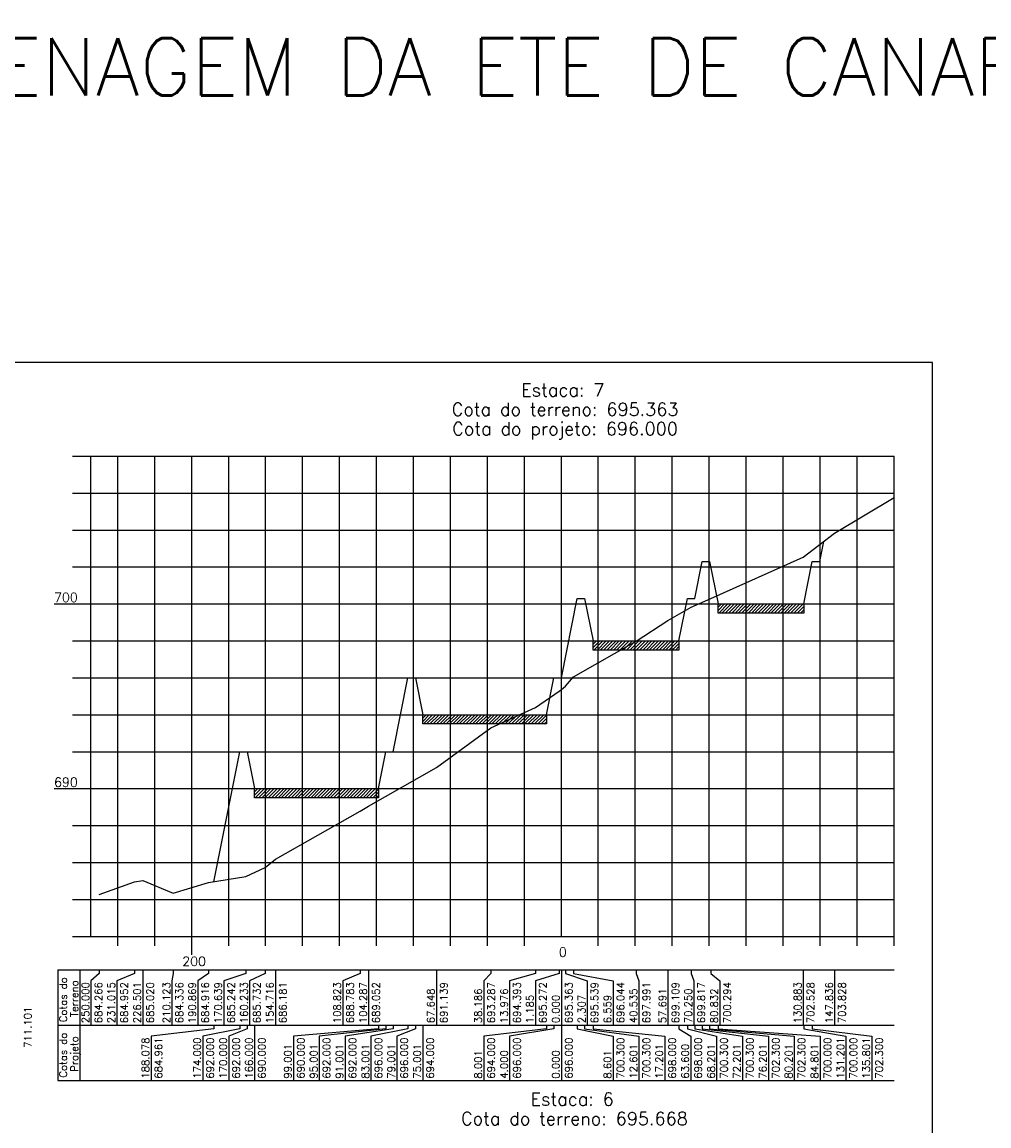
# Model space of a CAD drawing. Header units: inches. Extents: x 380 to 1905, y 2990 to 3656.
# Tile 6 of 9: x 940 to 1201, y 3357 to 3656. Entities that reach past the tile are written whole.
import ezdxf

# ---------------------------------------------------------------- set-up
doc = ezdxf.new("R2010")
doc.units = ezdxf.units.IN
doc.header["$MEASUREMENT"] = 0
doc.linetypes.add('CONTINUO', pattern=[0])
for name, color, linetype in [('PROJETO', 104, 'Continuous'), ('SELO', 202, 'Continuous'), ('TERRENO', 22, 'Continuous'), ('TG', 7, 'CONTINUO'), ('Vp', 2, 'Continuous')]:
    doc.layers.add(name, color=color, linetype=linetype)
doc.styles.add('SIMPLEX', font='simplex', dxfattribs={"height": 0.2})

msp = doc.modelspace()

# ---------------------------------------------------------------- hatches: boundary and pattern name
at = {"layer": 'SELO'}
h = msp.add_hatch(dxfattribs=at)
h.set_pattern_fill('ANSI31', color=256, scale=5, style=0)
h.set_pattern_definition([(45, (-1686.8054, 3402.0448), (-0.44194174, 0.44194174), [])])
h.paths.add_polyline_path([(1128.2, 3498.24), (1151.4, 3498.24), (1151.4, 3495.74), (1128.2, 3495.74)])
h = msp.add_hatch(dxfattribs=at)
h.set_pattern_fill('ANSI31', color=256, scale=5, style=0)
h.set_pattern_definition([(45, (-1720.6054, 3392.0448), (-0.44194174, 0.44194174), [])])
h.paths.add_polyline_path([(1094.4, 3488.24), (1117.6, 3488.24), (1117.6, 3485.74), (1094.4, 3485.74)])
h = msp.add_hatch(dxfattribs=at)
h.set_pattern_fill('ANSI31', color=256, scale=5, style=0)
h.set_pattern_definition([(45, (-1766.7059, 3372.0448), (-0.44194174, 0.44194174), [])])
h.paths.add_polyline_path([(1048.3, 3468.24), (1081.8, 3468.24), (1081.8, 3465.75), (1048.3, 3465.74)])
h = msp.add_hatch(dxfattribs=at)
h.set_pattern_fill('ANSI31', color=256, scale=5, style=0)
h.set_pattern_definition([(45, (-1812.2059, 3352.0448), (-0.44194174, 0.44194174), [])])
h.paths.add_polyline_path([(1002.8, 3448.24), (1036.3, 3448.24), (1036.3, 3445.75), (1002.8, 3445.74)])

# ---------------------------------------------------------------- linework, layer by layer
at = {"layer": 'PROJETO', "flags": 128}
msp.add_lwpolyline([(991.76, 3423.05), (998.8, 3458.24), (998.8, 3458.24), (1000.8, 3458.24), (1002.8, 3448.24), (1036.3, 3448.24), (1038.3, 3458.24), (1040.3, 3458.24), (1044.3, 3478.24), (1046.3, 3478.24), (1048.3, 3468.24), (1081.8, 3468.24), (1083.8, 3478.24), (1085.8, 3478.24), (1085.8, 3478.24), (1085.8, 3478.24), (1090.1, 3499.74), (1092.1, 3499.74), (1094.4, 3488.24), (1117.6, 3488.24), (1119.9, 3499.74), (1121.9, 3499.74), (1123.9, 3509.74), (1125.9, 3509.74), (1128.2, 3498.24), (1151.4, 3498.24), (1153.7, 3509.74), (1155.7, 3509.74), (1155.7, 3509.74), (1156.78, 3515.13)], dxfattribs=at)
at = {"layer": 'SELO'}
for points in [[(1128.2, 3498.24), (1151.4, 3498.24), (1151.4, 3495.74), (1128.2, 3495.74)], [(1094.4, 3488.24), (1117.6, 3488.24), (1117.6, 3485.74), (1094.4, 3485.74)], [(1048.3, 3468.24), (1081.8, 3468.24), (1081.8, 3465.75), (1048.3, 3465.74)], [(1002.8, 3448.24), (1036.3, 3448.24), (1036.3, 3445.75), (1002.8, 3445.74)]]:
    msp.add_lwpolyline(points, close=True, dxfattribs=at)
at = {"layer": 'TERRENO', "flags": 128}
msp.add_lwpolyline([(960.8, 3419.57), (970.3, 3423), (972.55, 3423.34), (980.74, 3419.92), (990.37, 3422.82), (1000.48, 3424.45), (1005.69, 3426.9), (1008.45, 3429.15), (1031.39, 3442.16), (1033.66, 3443.5), (1051.98, 3453.94), (1066.71, 3464.68), (1078.82, 3470.21), (1085.21, 3474.6), (1085.8, 3475.06), (1086.96, 3475.94), (1089.08, 3478.46), (1106.07, 3488.2), (1114.65, 3493.79), (1120.93, 3497.33), (1126.22, 3499.71), (1151.24, 3510.88), (1159.72, 3517.38), (1175.8, 3527.08)], dxfattribs=at)
at = {"layer": 'TG', "color": 4, "linetype": 'CONTINUO', "flags": 128}
for points in [[(953.55, 3538.24), (958.55, 3538.24)], [(958.55, 3408.24), (958.55, 3538.24)], [(1085.8, 3408.24), (1085.8, 3538.24)], [(953.55, 3528.24), (958.55, 3528.24)], [(953.55, 3518.24), (958.55, 3518.24)], [(953.55, 3508.24), (958.55, 3508.24)], [(948.55, 3498.24), (958.55, 3498.24)], [(953.55, 3488.24), (958.55, 3488.24)], [(953.55, 3478.24), (958.55, 3478.24)], [(953.55, 3468.24), (958.55, 3468.24)], [(953.55, 3458.24), (958.55, 3458.24)], [(948.55, 3448.24), (958.55, 3448.24)], [(953.55, 3438.24), (958.55, 3438.24)], [(953.55, 3428.24), (958.55, 3428.24)], [(953.55, 3418.24), (958.55, 3418.24)], [(953.55, 3408.24), (958.55, 3408.24)], [(958.55, 3408.24), (1175.8, 3408.24)], [(965.8, 3405.74), (965.8, 3408.24)], [(975.8, 3405.74), (975.8, 3408.24)], [(985.8, 3403.24), (985.8, 3408.24)], [(995.8, 3405.74), (995.8, 3408.24)], [(1005.8, 3405.74), (1005.8, 3408.24)], [(1015.8, 3405.74), (1015.8, 3408.24)], [(1025.8, 3405.74), (1025.8, 3408.24)], [(1035.8, 3405.74), (1035.8, 3408.24)], [(1045.8, 3405.74), (1045.8, 3408.24)], [(1055.8, 3405.74), (1055.8, 3408.24)], [(1065.8, 3405.74), (1065.8, 3408.24)], [(1075.8, 3405.74), (1075.8, 3408.24)], [(1095.8, 3405.74), (1095.8, 3408.24)], [(1105.8, 3405.74), (1105.8, 3408.24)], [(1115.8, 3405.74), (1115.8, 3408.24)], [(1125.8, 3405.74), (1125.8, 3408.24)], [(1135.8, 3405.74), (1135.8, 3408.24)], [(1145.8, 3405.74), (1145.8, 3408.24)], [(1155.8, 3405.74), (1155.8, 3408.24)], [(1165.8, 3405.74), (1165.8, 3408.24)], [(1175.8, 3405.74), (1175.8, 3408.24)]]:
    msp.add_lwpolyline(points, dxfattribs=at)
at = {"layer": 'TG', "color": 7, "linetype": 'CONTINUO', "flags": 128}
for points in [[(958.55, 3538.24), (1175.8, 3538.24)], [(965.8, 3408.24), (965.8, 3538.24)], [(975.8, 3408.24), (975.8, 3538.24)], [(985.8, 3408.24), (985.8, 3538.24)], [(995.8, 3408.24), (995.8, 3538.24)], [(1005.8, 3408.24), (1005.8, 3538.24)], [(1015.8, 3408.24), (1015.8, 3538.24)], [(1025.8, 3408.24), (1025.8, 3538.24)], [(1035.8, 3408.24), (1035.8, 3538.24)], [(1045.8, 3408.24), (1045.8, 3538.24)], [(1055.8, 3408.24), (1055.8, 3538.24)], [(1065.8, 3408.24), (1065.8, 3538.24)], [(1075.8, 3408.24), (1075.8, 3538.24)], [(1095.8, 3408.24), (1095.8, 3538.24)], [(1105.8, 3408.24), (1105.8, 3538.24)], [(1115.8, 3408.24), (1115.8, 3538.24)], [(1125.8, 3408.24), (1125.8, 3538.24)], [(1135.8, 3408.24), (1135.8, 3538.24)], [(1145.8, 3408.24), (1145.8, 3538.24)], [(1155.8, 3408.24), (1155.8, 3538.24)], [(1165.8, 3408.24), (1165.8, 3538.24)], [(1175.8, 3408.24), (1175.8, 3538.24)], [(958.55, 3528.24), (1175.8, 3528.24)], [(958.55, 3518.24), (1175.8, 3518.24)], [(958.55, 3508.24), (1175.8, 3508.24)], [(958.55, 3498.24), (1175.8, 3498.24)], [(958.55, 3488.24), (1175.8, 3488.24)], [(958.55, 3478.24), (1175.8, 3478.24)], [(958.55, 3468.24), (1175.8, 3468.24)], [(958.55, 3458.24), (1175.8, 3458.24)], [(958.55, 3448.24), (1175.8, 3448.24)], [(958.55, 3438.24), (1175.8, 3438.24)], [(958.55, 3428.24), (1175.8, 3428.24)], [(958.55, 3418.24), (1175.8, 3418.24)], [(949.55, 3399.24), (1175.8, 3399.24)], [(949.55, 3399.24), (949.55, 3384.24)], [(955.55, 3399.24), (955.55, 3384.24)], [(960.8, 3398.24), (958.55, 3396.24)], [(960.8, 3399.24), (960.8, 3398.24)], [(970.3, 3398.24), (965.55, 3396.24)], [(970.3, 3399.24), (970.3, 3398.24)], [(972.55, 3399.24), (972.55, 3384.24)], [(980.74, 3398.24), (980.45, 3396.24)], [(980.74, 3399.24), (980.74, 3398.24)], [(990.37, 3398.24), (987.45, 3396.24)], [(990.37, 3399.24), (990.37, 3398.24)], [(1000.48, 3398.24), (994.45, 3396.24)], [(1000.48, 3399.24), (1000.48, 3398.24)], [(1005.69, 3398.24), (1001.45, 3396.24)], [(1005.69, 3399.24), (1005.69, 3398.24)], [(1008.45, 3399.24), (1008.45, 3384.24)], [(1031.39, 3398.24), (1026.66, 3396.24)], [(1031.39, 3399.24), (1031.39, 3398.24)], [(1033.66, 3399.24), (1033.66, 3384.24)], [(1051.98, 3399.24), (1051.98, 3384.24)], [(1066.71, 3398.24), (1064.8, 3396.24)], [(1066.71, 3399.24), (1066.71, 3398.24)], [(1078.82, 3398.24), (1071.8, 3396.24)], [(1085.21, 3398.24), (1078.8, 3396.24)], [(1078.82, 3399.24), (1078.82, 3398.24)], [(1085.21, 3399.24), (1085.21, 3398.24)], [(1085.8, 3399.24), (1085.8, 3384.24)], [(1086.96, 3399.24), (1086.96, 3398.24)], [(1086.96, 3398.24), (1092.8, 3396.24)], [(1089.08, 3399.24), (1089.08, 3398.24)], [(1089.08, 3398.24), (1099.8, 3396.24)], [(1106.07, 3399.24), (1106.07, 3398.24)], [(1106.07, 3398.24), (1106.8, 3396.24)], [(1114.65, 3399.24), (1114.65, 3384.24)], [(1120.93, 3399.24), (1120.93, 3398.24)], [(1120.93, 3398.24), (1121.65, 3396.24)], [(1126.22, 3399.24), (1126.22, 3398.24)], [(1126.22, 3398.24), (1128.65, 3396.24)], [(1151.24, 3399.24), (1151.24, 3384.24)], [(1159.72, 3399.24), (1159.72, 3384.24)], [(958.55, 3396.24), (958.55, 3384.24)], [(965.55, 3396.24), (965.55, 3384.24)], [(980.45, 3396.24), (980.45, 3384.24)], [(987.45, 3396.24), (987.45, 3384.24)], [(994.45, 3396.24), (994.45, 3384.24)], [(1001.45, 3396.24), (1001.45, 3384.24)], [(1026.66, 3396.24), (1026.66, 3384.24)], [(1064.8, 3396.24), (1064.8, 3384.24)], [(1071.8, 3396.24), (1071.8, 3384.24)], [(1078.8, 3396.24), (1078.8, 3384.24)], [(1092.8, 3396.24), (1092.8, 3384.24)], [(1099.8, 3396.24), (1099.8, 3384.24)], [(1106.8, 3396.24), (1106.8, 3384.24)], [(1121.65, 3396.24), (1121.65, 3384.24)], [(1128.65, 3396.24), (1128.65, 3384.24)], [(949.55, 3384.24), (1175.8, 3384.24)], [(949.55, 3384.24), (949.55, 3369.24)], [(955.55, 3384.24), (955.55, 3369.24)], [(991.76, 3383.24), (974.8, 3381.24)], [(998.8, 3383.24), (988.8, 3381.24)], [(991.76, 3384.24), (991.76, 3383.24)], [(1000.8, 3383.24), (995.8, 3381.24)], [(998.8, 3384.24), (998.8, 3383.24)], [(998.8, 3384.24), (998.8, 3383.24)], [(1000.8, 3384.24), (1000.8, 3383.24)], [(1002.8, 3384.24), (1002.8, 3369.24)], [(1036.3, 3383.24), (1013.3, 3381.24)], [(1038.3, 3383.24), (1020.3, 3381.24)], [(1040.3, 3383.24), (1027.3, 3381.24)], [(1044.3, 3383.24), (1034.3, 3381.24)], [(1036.3, 3384.24), (1036.3, 3383.24)], [(1038.3, 3384.24), (1038.3, 3383.24)], [(1040.3, 3384.24), (1040.3, 3383.24)], [(1046.3, 3383.24), (1041.3, 3381.24)], [(1044.3, 3384.24), (1044.3, 3383.24)], [(1046.3, 3384.24), (1046.3, 3383.24)], [(1048.3, 3384.24), (1048.3, 3369.24)], [(1081.8, 3383.24), (1064.8, 3381.24)], [(1083.8, 3383.24), (1071.8, 3381.24)], [(1081.8, 3384.24), (1081.8, 3383.24)], [(1083.8, 3384.24), (1083.8, 3383.24)], [(1085.8, 3384.24), (1085.8, 3369.24)], [(1085.8, 3384.24), (1085.8, 3383.24)], [(1085.8, 3384.24), (1085.8, 3383.24)], [(1090.1, 3384.24), (1090.1, 3383.24)], [(1090.1, 3383.24), (1099.8, 3381.24)], [(1092.1, 3384.24), (1092.1, 3383.24)], [(1092.1, 3383.24), (1106.8, 3381.24)], [(1094.4, 3384.24), (1094.4, 3383.24)], [(1094.4, 3383.24), (1113.8, 3381.24)], [(1117.6, 3384.24), (1117.6, 3383.24)], [(1117.6, 3383.24), (1120.8, 3381.24)], [(1119.9, 3384.24), (1119.9, 3383.24)], [(1119.9, 3383.24), (1127.8, 3381.24)], [(1121.9, 3384.24), (1121.9, 3383.24)], [(1121.9, 3383.24), (1134.8, 3381.24)], [(1123.9, 3384.24), (1123.9, 3383.24)], [(1123.9, 3383.24), (1141.8, 3381.24)], [(1125.9, 3384.24), (1125.9, 3383.24)], [(1125.9, 3383.24), (1148.8, 3381.24)], [(1128.2, 3384.24), (1128.2, 3383.24)], [(1128.2, 3383.24), (1155.8, 3381.24)], [(1151.4, 3384.24), (1151.4, 3383.24)], [(1151.4, 3383.24), (1162.8, 3381.24)], [(1153.7, 3384.24), (1153.7, 3383.24)], [(1153.7, 3383.24), (1169.8, 3381.24)], [(974.8, 3381.24), (974.8, 3369.24)], [(988.8, 3381.24), (988.8, 3369.24)], [(995.8, 3381.24), (995.8, 3369.24)], [(1013.3, 3381.24), (1013.3, 3369.24)], [(1020.3, 3381.24), (1020.3, 3369.24)], [(1027.3, 3381.24), (1027.3, 3369.24)], [(1034.3, 3381.24), (1034.3, 3369.24)], [(1041.3, 3381.24), (1041.3, 3369.24)], [(1064.8, 3381.24), (1064.8, 3369.24)], [(1071.8, 3381.24), (1071.8, 3369.24)], [(1099.8, 3381.24), (1099.8, 3369.24)], [(1106.8, 3381.24), (1106.8, 3369.24)], [(1113.8, 3381.24), (1113.8, 3369.24)], [(1120.8, 3381.24), (1120.8, 3369.24)], [(1127.8, 3381.24), (1127.8, 3369.24)], [(1134.8, 3381.24), (1134.8, 3369.24)], [(1141.8, 3381.24), (1141.8, 3369.24)], [(1148.8, 3381.24), (1148.8, 3369.24)], [(1155.8, 3381.24), (1155.8, 3369.24)], [(1162.8, 3381.24), (1162.8, 3369.24)], [(1169.8, 3381.24), (1169.8, 3369.24)], [(949.55, 3369.24), (1175.8, 3369.24)]]:
    msp.add_lwpolyline(points, dxfattribs=at)
at = {"layer": 'Vp'}
msp.add_lwpolyline([(1186.23, 3170.49), (1186.23, 3563.6), (380.23, 3563.6), (380.23, 2989.6), (1011.23, 2989.6), (1011.23, 3170.49), (1186.23, 3170.49)], dxfattribs=at)

# ---------------------------------------------------------------- texts
at = {"layer": 'TG', "color": 2, "style": 'SIMPLEX'}
for s, height, p in [('SEÇÕES DE TERRAPLENAGEM DA ETE DE CANARANA -   ESCALAS: H 1/2000  V 1/200', 15.5, (716, 3635.86, 871.66)), ('700', 2.5, (948.55, 3498.74)), ('690', 2.5, (948.55, 3448.74)), ('0', 2.5, (1085.14, 3402.74)), ('200', 2.5, (983.23, 3400.24))]:
    msp.add_text(s, height=height, dxfattribs=at).set_placement(p)
at = {"layer": 'TG', "color": 4, "style": 'SIMPLEX'}
for s, p in [('Estaca: 7', (1074.95, 3554.4)), ('Cota do terreno: 695.363', (1056.14, 3549.15)), ('Cota do projeto: 696.000', (1056.28, 3543.9)), ('Estaca: 6', (1077.47, 3362.45)), ('Cota do terreno: 695.668', (1058.66, 3357.2))]:
    msp.add_text(s, height=3.5, dxfattribs=at).set_placement(p)
at = {"layer": 'TG', "color": 2, "style": 'SIMPLEX'}
for s, p in [('Cotas do', (952.05, 3385.01)), ('Terreno', (955.05, 3386.4)), ('250.000', (958.05, 3384.74)), ('684.266', (961.55, 3384.74)), ('231.015', (965.05, 3384.74)), ('684.952', (968.55, 3384.74)), ('226.501', (972.05, 3384.74)), ('685.020', (975.55, 3384.74)), ('210.123', (979.95, 3384.74)), ('684.336', (983.45, 3384.74)), ('190.869', (986.95, 3384.74)), ('684.916', (990.45, 3384.74)), ('170.639', (993.95, 3384.74)), ('685.242', (997.45, 3384.74)), ('160.233', (1000.95, 3384.74)), ('685.732', (1004.45, 3384.74)), ('154.716', (1007.95, 3384.74)), ('686.181', (1011.45, 3384.74)), ('108.823', (1026.16, 3384.74)), ('688.783', (1029.66, 3384.74)), ('104.287', (1033.16, 3384.74)), ('689.052', (1036.66, 3384.74)), ('691.139', (1054.98, 3384.74)), ('693.287', (1067.8, 3384.74)), ('694.393', (1074.8, 3384.74)), ('695.272', (1081.8, 3384.74)), ('695.363', (1088.8, 3384.74)), ('695.539', (1095.8, 3384.74)), ('696.044', (1102.8, 3384.74)), ('697.991', (1109.8, 3384.74)), ('699.109', (1117.65, 3384.74)), ('699.817', (1124.65, 3384.74)), ('700.294', (1131.65, 3384.74)), ('130.883', (1150.74, 3384.74)), ('702.528', (1154.24, 3384.74)), ('147.836', (1159.22, 3384.74)), ('703.828', (1162.72, 3384.74)), ('67.648', (1051.48, 3384.74)), ('38.186', (1064.3, 3384.74)), ('13.976', (1071.3, 3384.74)), ('1.185', (1078.3, 3384.74)), ('0.000', (1085.3, 3384.74)), ('2.307', (1092.3, 3384.74)), ('6.559', (1099.3, 3384.74)), ('40.535', (1106.3, 3384.74)), ('57.691', (1114.15, 3384.74)), ('70.250', (1121.15, 3384.74)), ('80.832', (1128.15, 3384.74)), ('711.101', (942.43, 3378.09)), ('Cotas do', (952.05, 3370.01)), ('Projeto', (955.05, 3371.59)), ('188.078', (974.3, 3369.74)), ('684.961', (977.8, 3369.74)), ('174.000', (988.3, 3369.74)), ('692.000', (991.8, 3369.74)), ('170.000', (995.3, 3369.74)), ('692.000', (998.8, 3369.74)), ('166.000', (1002.3, 3369.74)), ('690.000', (1005.8, 3369.74)), ('690.000', (1016.3, 3369.74)), ('692.000', (1023.3, 3369.74)), ('692.000', (1030.3, 3369.74)), ('696.000', (1037.3, 3369.74)), ('696.000', (1044.3, 3369.74)), ('694.000', (1051.3, 3369.74)), ('694.000', (1067.8, 3369.74)), ('696.000', (1074.8, 3369.74)), ('696.000', (1088.8, 3369.74)), ('700.300', (1102.8, 3369.74)), ('700.300', (1109.8, 3369.74)), ('698.000', (1116.8, 3369.74)), ('698.000', (1123.8, 3369.74)), ('700.300', (1130.8, 3369.74)), ('700.300', (1137.8, 3369.74)), ('702.300', (1144.8, 3369.74)), ('702.300', (1151.8, 3369.74)), ('700.000', (1158.8, 3369.74)), ('131.201', (1162.3, 3369.74)), ('700.000', (1165.8, 3369.74)), ('135.801', (1169.3, 3369.74)), ('702.300', (1172.8, 3369.74)), ('99.001', (1012.8, 3369.74)), ('95.001', (1019.8, 3369.74)), ('91.001', (1026.8, 3369.74)), ('83.001', (1033.8, 3369.74)), ('79.001', (1040.8, 3369.74)), ('75.001', (1047.8, 3369.74)), ('8.001', (1064.3, 3369.74)), ('4.000', (1071.3, 3369.74)), ('0.000', (1085.3, 3369.74)), ('8.601', (1099.3, 3369.74)), ('12.601', (1106.3, 3369.74)), ('17.201', (1113.3, 3369.74)), ('63.600', (1120.3, 3369.74)), ('68.201', (1127.3, 3369.74)), ('72.201', (1134.3, 3369.74)), ('76.201', (1141.3, 3369.74)), ('80.201', (1148.3, 3369.74)), ('84.801', (1155.3, 3369.74))]:
    msp.add_text(s, height=2, rotation=90, dxfattribs=at).set_placement(p)

doc.saveas('drawing.dxf')
